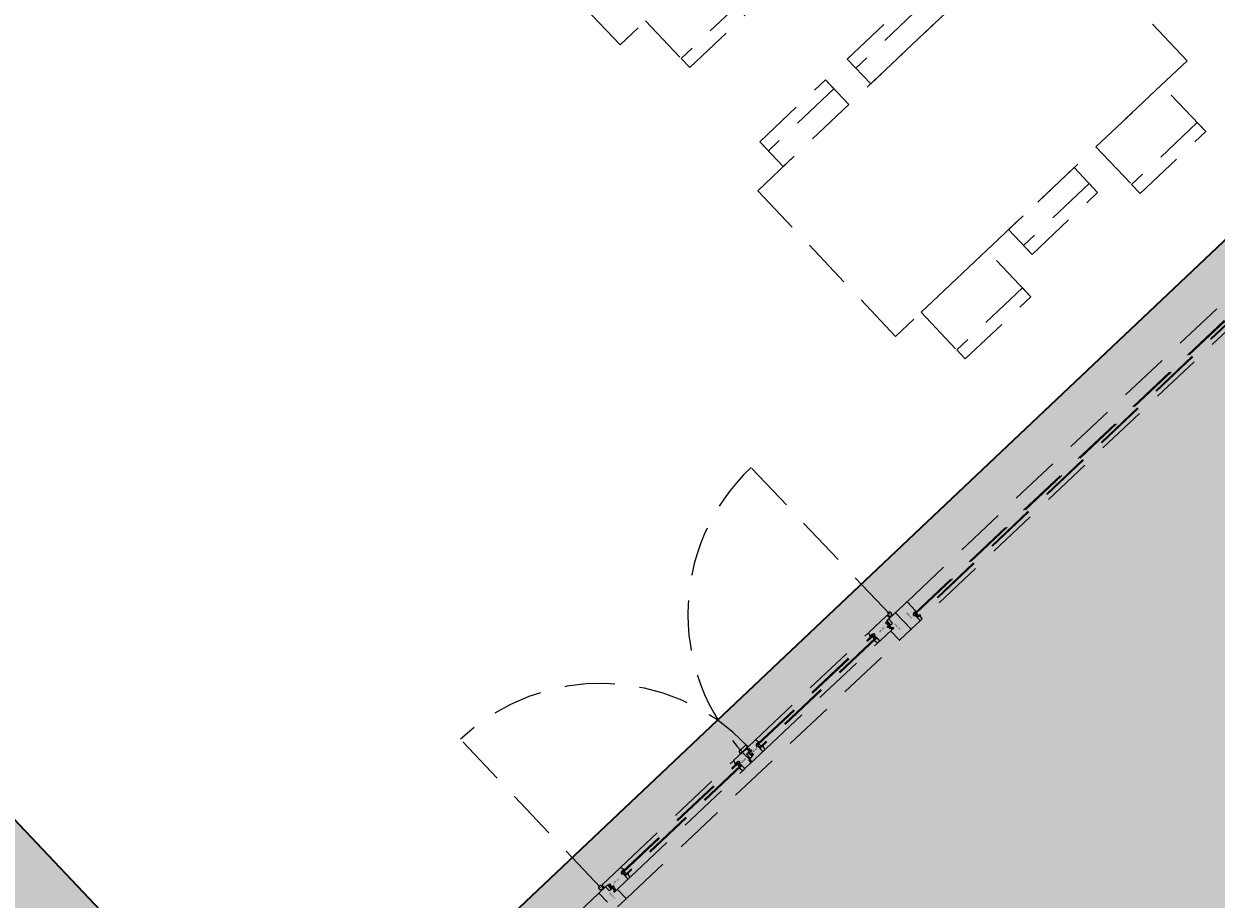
# Model space of a CAD drawing. Header units: metres. Extents: x 104098 to 104607, y 427853 to 428230.
# Tile 54 of 147: x 104259.08 to 104265.02, y 428124.41 to 428128.77. Entities that reach past the tile are written whole.
import ezdxf

# ---------------------------------------------------------------- set-up
doc = ezdxf.new("R2010")
doc.units = ezdxf.units.M
doc.linetypes.add('DASHED2', pattern=[0.375, 0.25, -0.125])
doc.layers.add('N-WE-OG-BEBOUWING-G_School', color=7, linetype='Continuous', lineweight=35)
doc.layers.add('N-WE-VH-VERHARDING-AP_BEBOUWING', color=7, linetype='Continuous', true_color=0xcfcfcf)
doc.styles.add('1_020-25', font='arial.ttf', dxfattribs={"height": 100})

# ---------------------------------------------------------------- blocks, each defined once
blk = doc.blocks.new('school2')
at = {"color": 252, "linetype": 'DASHED2'}
for p, q in [((107978.678, 456615.2761), (107978.678, 456622.7761)), ((107978.678, 456615.2761), (107978.678, 456622.7761)), ((107978.678, 456615.2761), (107978.678, 456622.7761)), ((107978.678, 456615.2761), (107978.678, 456622.7761)), ((107978.678, 456615.2761), (107978.678, 456622.7761)), ((107978.678, 456615.2761), (107978.678, 456622.7761)), ((107978.678, 456615.2761), (107978.678, 456622.7761)), ((107978.678, 456622.7761), (107978.678, 456615.2761)), ((107983.5255, 456618.0561), (107983.5255, 456619.0561)), ((107978.678, 456618.8261), (107978.678, 456614.9261)), ((107985.5255, 456618.0561), (107983.5255, 456618.0561)), ((107983.7005, 456618.0561), (107983.7005, 456617.7357)), ((107984.1505, 456617.7974), (107983.7005, 456617.7974)), ((107983.7005, 456617.7974), (107983.7005, 456617.7357)), ((107983.7005, 456617.7357), (107984.1505, 456617.7357)), ((107983.7005, 456617.7357), (107984.1505, 456617.7357)), ((107983.7005, 456617.0561), (107983.7005, 456617.2266)), ((107983.7005, 456617.2266), (107984.1505, 456617.2266)), ((107983.7005, 456617.2266), (107984.1505, 456617.2266)), ((107983.7005, 456617.1649), (107983.7005, 456617.2266)), ((107984.1505, 456617.2266), (107984.1505, 456617.0561)), ((107984.1505, 456617.2266), (107984.1505, 456617.1649)), ((107984.3005, 456617.0561), (107984.3005, 456617.2266)), ((107984.3005, 456617.2266), (107984.7505, 456617.2266)), ((107984.3005, 456617.2266), (107984.7505, 456617.2266)), ((107984.3005, 456617.1649), (107984.3005, 456617.2266)), ((107984.1505, 456617.1649), (107983.7005, 456617.1649)), ((107984.7505, 456617.1649), (107984.3005, 456617.1649)), ((107983.5255, 456617.0561), (107985.5255, 456617.0561)), ((107983.5255, 456616.0561), (107983.5255, 456617.0561)), ((107984.1505, 456617.0561), (107983.7005, 456617.0561)), ((107984.7505, 456617.0561), (107984.3005, 456617.0561)), ((107985.5255, 456617.0561), (107985.5255, 456616.0561)), ((107980.5685, 456615.0704), (107980.5685, 456616.0879)), ((107982.5525, 456615.0704), (107982.5525, 456616.0768)), ((107985.5255, 456616.0561), (107983.5255, 456616.0561)), ((107984.1505, 456616.0561), (107983.7005, 456616.0561)), ((107983.7005, 456616.0561), (107983.7005, 456615.7357)), ((107984.1505, 456615.7357), (107984.1505, 456616.0561)), ((107984.7505, 456616.0561), (107984.3005, 456616.0561)), ((107984.3005, 456616.0561), (107984.3005, 456615.8857)), ((107984.7505, 456615.8857), (107984.7505, 456616.0561)), ((107985.3505, 456616.0561), (107984.9005, 456616.0561)), ((107984.9005, 456616.0561), (107984.9005, 456615.7357)), ((107985.3505, 456615.7357), (107985.3505, 456616.0561)), ((107984.7505, 456615.9474), (107984.3005, 456615.9474)), ((107984.3005, 456615.9474), (107984.3005, 456615.8857)), ((107984.7505, 456615.8857), (107984.7505, 456615.9474)), ((107984.3005, 456615.8857), (107984.7505, 456615.8857)), ((107984.3005, 456615.8857), (107984.7505, 456615.8857)), ((107984.1505, 456615.7974), (107983.7005, 456615.7974)), ((107983.7005, 456615.7974), (107983.7005, 456615.7357)), ((107984.1505, 456615.7357), (107984.1505, 456615.7974)), ((107985.3505, 456615.7974), (107984.9005, 456615.7974)), ((107984.9005, 456615.7974), (107984.9005, 456615.7357)), ((107985.3505, 456615.7357), (107985.3505, 456615.7974)), ((107983.7005, 456615.7357), (107984.1505, 456615.7357)), ((107983.7005, 456615.7357), (107984.1505, 456615.7357)), ((107984.9005, 456615.7357), (107985.3505, 456615.7357)), ((107984.9005, 456615.7357), (107985.3505, 456615.7357)), ((107986.478, 456615.2761), (107978.678, 456615.2761)), ((107986.478, 456615.2761), (107978.678, 456615.2761)), ((107986.478, 456615.2761), (107978.678, 456615.2761)), ((107986.478, 456615.2761), (107978.678, 456615.2761)), ((107986.478, 456615.2761), (107978.678, 456615.2761)), ((107986.478, 456615.2761), (107978.678, 456615.2761)), ((107986.478, 456615.2761), (107978.678, 456615.2761)), ((107978.678, 456615.2761), (107986.478, 456615.2761)), ((107986.478, 456615.2761), (107978.678, 456615.2761)), ((107981.5327, 456615.0759), (107981.5363, 456615.0892)), ((107981.5373, 456615.0899), (107981.5817, 456615.0899)), ((107981.5827, 456615.0892), (107981.5859, 456615.0769)), ((107980.543, 456615.0561), (107978.763, 456615.0561)), ((107980.543, 456615.0531), (107980.543, 456614.9936)), ((107980.587, 456615.0561), (107980.546, 456615.0561)), ((107980.5641, 456615.0561), (107980.5641, 456615.0615)), ((107980.567, 456615.0605), (107980.5799, 456615.0577)), ((107980.5729, 456615.0592), (107980.5729, 456615.0561)), ((107980.5799, 456615.0612), (107980.5744, 456615.0624)), ((107980.5821, 456615.0574), (107980.583, 456615.0574)), ((107980.583, 456615.0608), (107980.5828, 456615.0608)), ((107980.583, 456615.0719), (107980.583, 456615.0576)), ((107980.5845, 456615.0561), (107980.601, 456615.0561)), ((107980.7068, 456615.0749), (107980.586, 456615.0749)), ((107980.589, 456615.0281), (107980.589, 456615.0541)), ((107980.6065, 456615.0281), (107980.589, 456615.0281)), ((107980.601, 456615.0561), (107980.601, 456615.0551)), ((107980.601, 456615.0551), (107980.6035, 456615.0551)), ((107980.6035, 456615.0388), (107980.601, 456615.0388)), ((107980.601, 456615.0388), (107980.601, 456615.0346)), ((107980.6015, 456615.039), (107980.6015, 456615.055)), ((107980.6015, 456615.055), (107980.6035, 456615.055)), ((107980.6035, 456615.039), (107980.6015, 456615.039)), ((107980.6025, 456615.0331), (107980.6215, 456615.0331)), ((107980.6031, 456615.0331), (107980.603, 456615.033)), ((107980.603, 456615.033), (107980.603, 456615.033)), ((107980.603, 456615.033), (107980.603, 456615.0329)), ((107980.603, 456615.0329), (107980.603, 456615.0329)), ((107980.603, 456615.0329), (107980.603, 456615.0328)), ((107980.603, 456615.0328), (107980.603, 456615.0317)), ((107980.603, 456615.0317), (107980.603, 456615.0317)), ((107980.603, 456615.0317), (107980.603, 456615.0316)), ((107980.603, 456615.0316), (107980.603, 456615.0316)), ((107980.603, 456615.0316), (107980.6031, 456615.0316)), ((107980.603, 456615.0294), (107980.603, 456615.0293)), ((107980.6031, 456615.0294), (107980.603, 456615.0294)), ((107980.603, 456615.0293), (107980.603, 456615.0293)), ((107980.603, 456615.0293), (107980.603, 456615.0292)), ((107980.603, 456615.0292), (107980.603, 456615.0284)), ((107980.603, 456615.0284), (107980.603, 456615.0284)), ((107980.603, 456615.0284), (107980.603, 456615.0283)), ((107980.603, 456615.0283), (107980.603, 456615.0283)), ((107980.603, 456615.0283), (107980.603, 456615.0282)), ((107980.603, 456615.0282), (107980.6031, 456615.0282)), ((107980.6032, 456615.0331), (107980.6031, 456615.0331)), ((107980.6031, 456615.0331), (107980.6031, 456615.0331)), ((107980.6031, 456615.0316), (107980.6031, 456615.0315)), ((107980.6031, 456615.0315), (107980.6031, 456615.0315)), ((107980.6031, 456615.0315), (107980.6032, 456615.0315)), ((107980.6052, 456615.0305), (107980.6031, 456615.0295)), ((107980.6031, 456615.0295), (107980.6031, 456615.0294)), ((107980.6031, 456615.0294), (107980.6031, 456615.0294)), ((107980.6031, 456615.0282), (107980.6031, 456615.0282)), ((107980.6031, 456615.0282), (107980.6032, 456615.0282)), ((107980.6033, 456615.0331), (107980.6032, 456615.0331)), ((107980.6032, 456615.0331), (107980.6032, 456615.0331)), ((107980.6032, 456615.0315), (107980.6052, 456615.0308)), ((107980.6032, 456615.0282), (107980.6032, 456615.0281)), ((107980.6032, 456615.0281), (107980.6033, 456615.0281)), ((107980.6207, 456615.0331), (107980.6033, 456615.0331)), ((107980.6033, 456615.0281), (107980.6057, 456615.0281)), ((107980.6035, 456615.0551), (107980.6035, 456615.0531)), ((107980.6035, 456615.055), (107980.6035, 456615.052)), ((107980.6035, 456615.0531), (107980.6128, 456615.0531)), ((107980.6035, 456615.052), (107980.6065, 456615.052)), ((107980.6065, 456615.042), (107980.6035, 456615.042)), ((107980.6035, 456615.042), (107980.6035, 456615.039)), ((107980.6128, 456615.0408), (107980.6035, 456615.0408)), ((107980.6035, 456615.0408), (107980.6035, 456615.0388)), ((107980.6038, 456615.0319), (107980.6038, 456615.0322)), ((107980.6038, 456615.0322), (107980.6068, 456615.0322)), ((107980.6057, 456615.0313), (107980.6038, 456615.0319)), ((107980.6038, 456615.0291), (107980.6058, 456615.0302)), ((107980.6038, 456615.0289), (107980.6038, 456615.0291)), ((107980.6046, 456615.0289), (107980.6038, 456615.0289)), ((107980.6047, 456615.0296), (107980.6046, 456615.0294)), ((107980.6046, 456615.0294), (107980.6046, 456615.0289)), ((107980.6055, 456615.0299), (107980.6047, 456615.0296)), ((107980.6052, 456615.0308), (107980.6052, 456615.0305)), ((107980.6053, 456615.0289), (107980.6053, 456615.0292)), ((107980.6053, 456615.0292), (107980.6056, 456615.0291)), ((107980.6057, 456615.0289), (107980.6053, 456615.0289)), ((107980.6057, 456615.0299), (107980.6055, 456615.0299)), ((107980.6056, 456615.0291), (107980.607, 456615.0286)), ((107980.6059, 456615.031), (107980.6057, 456615.0313)), ((107980.6073, 456615.0291), (107980.6057, 456615.0299)), ((107980.6058, 456615.0289), (107980.6057, 456615.0289)), ((107980.6057, 456615.0289), (107980.6057, 456615.0289)), ((107980.6057, 456615.0281), (107980.6058, 456615.0282)), ((107980.6057, 456615.0281), (107980.6057, 456615.0281)), ((107980.6058, 456615.0302), (107980.606, 456615.0305)), ((107980.6059, 456615.0289), (107980.6058, 456615.0289)), ((107980.6058, 456615.0289), (107980.6058, 456615.0289)), ((107980.6058, 456615.0282), (107980.6058, 456615.0282)), ((107980.6058, 456615.0282), (107980.6059, 456615.0282)), ((107980.606, 456615.0305), (107980.6059, 456615.031)), ((107980.6059, 456615.0288), (107980.6059, 456615.0289)), ((107980.606, 456615.0287), (107980.6059, 456615.0288)), ((107980.6059, 456615.0288), (107980.6059, 456615.0288)), ((107980.6059, 456615.0282), (107980.6059, 456615.0283)), ((107980.6059, 456615.0283), (107980.606, 456615.0283)), ((107980.6059, 456615.0282), (107980.6059, 456615.0282)), ((107980.606, 456615.0286), (107980.606, 456615.0287)), ((107980.606, 456615.0287), (107980.606, 456615.0287)), ((107980.606, 456615.0284), (107980.606, 456615.0286)), ((107980.606, 456615.0283), (107980.606, 456615.0284)), ((107980.606, 456615.0284), (107980.606, 456615.0284)), ((107980.6065, 456615.052), (107980.6065, 456615.042)), ((107980.6068, 456615.0322), (107980.6068, 456615.0302)), ((107980.6068, 456615.0302), (107980.6068, 456615.03)), ((107980.6068, 456615.03), (107980.6068, 456615.0298)), ((107980.6068, 456615.0298), (107980.6069, 456615.0297)), ((107980.6069, 456615.0297), (107980.607, 456615.0295)), ((107980.607, 456615.0295), (107980.6072, 456615.0294)), ((107980.607, 456615.0286), (107980.6103, 456615.0281)), ((107980.6072, 456615.0294), (107980.6073, 456615.0293)), ((107980.6073, 456615.0293), (107980.6075, 456615.0292)), ((107980.6103, 456615.0288), (107980.6073, 456615.0291)), ((107980.6075, 456615.0292), (107980.6076, 456615.0292)), ((107980.6076, 456615.0305), (107980.6076, 456615.0322)), ((107980.6076, 456615.0322), (107980.6101, 456615.0322)), ((107980.6076, 456615.0304), (107980.6076, 456615.0305)), ((107980.6076, 456615.0303), (107980.6076, 456615.0304)), ((107980.6076, 456615.0302), (107980.6076, 456615.0303)), ((107980.6077, 456615.0302), (107980.6076, 456615.0302)), ((107980.6076, 456615.0292), (107980.6078, 456615.0292)), ((107980.6077, 456615.0301), (107980.6077, 456615.0302)), ((107980.6078, 456615.0301), (107980.6077, 456615.0301)), ((107980.6079, 456615.0301), (107980.6078, 456615.0301)), ((107980.6078, 456615.0292), (107980.608, 456615.0292)), ((107980.608, 456615.0301), (107980.6079, 456615.0301)), ((107980.6079, 456615.0301), (107980.6079, 456615.0301)), ((107980.6081, 456615.0301), (107980.608, 456615.0301)), ((107980.608, 456615.0292), (107980.6104, 456615.0298)), ((107980.608, 456615.0125), (107980.608, 456615.0266)), ((107980.6101, 456615.0305), (107980.6081, 456615.0301)), ((107980.6101, 456615.0322), (107980.6101, 456615.0305)), ((107980.6113, 456615.0288), (107980.6103, 456615.0288)), ((107980.6103, 456615.0281), (107980.6119, 456615.0281)), ((107980.6104, 456615.0298), (107980.6113, 456615.0288)), ((107980.6109, 456615.0307), (107980.6109, 456615.0322)), ((107980.6109, 456615.0322), (107980.616, 456615.0322)), ((107980.616, 456615.0319), (107980.6109, 456615.0307)), ((107980.6111, 456615.03), (107980.6122, 456615.0302)), ((107980.6122, 456615.029), (107980.6111, 456615.03)), ((107980.6119, 456615.0281), (107980.6122, 456615.0284)), ((107980.6122, 456615.0302), (107980.6122, 456615.0268)), ((107980.6122, 456615.0284), (107980.6122, 456615.029)), ((107980.6122, 456615.0268), (107980.6122, 456615.0267)), ((107980.6122, 456615.0267), (107980.6122, 456615.0267)), ((107980.6122, 456615.0267), (107980.6122, 456615.0266)), ((107980.6122, 456615.0266), (107980.6123, 456615.0266)), ((107980.6123, 456615.0266), (107980.6123, 456615.0266)), ((107980.6123, 456615.0266), (107980.6123, 456615.0265)), ((107980.6123, 456615.0265), (107980.6124, 456615.0265)), ((107980.6124, 456615.0265), (107980.6124, 456615.0265)), ((107980.6124, 456615.0265), (107980.6125, 456615.0265)), ((107980.6125, 456615.0265), (107980.6127, 456615.0265)), ((107980.6127, 456615.0265), (107980.6127, 456615.0265)), ((107980.6127, 456615.0265), (107980.6128, 456615.0265)), ((107980.6128, 456615.0531), (107980.6128, 456615.0408)), ((107980.6128, 456615.0265), (107980.6129, 456615.0266)), ((107980.6128, 456615.0265), (107980.6128, 456615.0265)), ((107980.6129, 456615.0266), (107980.613, 456615.0267)), ((107980.6129, 456615.0266), (107980.6129, 456615.0266)), ((107980.6129, 456615.0266), (107980.6129, 456615.0266)), ((107980.613, 456615.0304), (107980.6167, 456615.0313)), ((107980.613, 456615.0268), (107980.613, 456615.0304)), ((107980.6215, 456615.0281), (107980.613, 456615.0281)), ((107980.613, 456615.0281), (107980.613, 456615.0239)), ((107980.613, 456615.0267), (107980.613, 456615.0268)), ((107980.613, 456615.0267), (107980.613, 456615.0267)), ((107980.6137, 456615.0229), (107980.618, 456615.0218)), ((107980.616, 456615.0322), (107980.616, 456615.0319)), ((107980.6166, 456615.0287), (107980.6164, 456615.0285)), ((107980.6164, 456615.0285), (107980.6164, 456615.0283)), ((107980.6164, 456615.0283), (107980.6166, 456615.0281)), ((107980.6173, 456615.0287), (107980.6166, 456615.0287)), ((107980.6166, 456615.0281), (107980.6181, 456615.0281)), ((107980.6167, 456615.0313), (107980.6167, 456615.0313)), ((107980.6167, 456615.0313), (107980.6168, 456615.0313)), ((107980.6168, 456615.0313), (107980.6168, 456615.0314)), ((107980.6168, 456615.0314), (107980.6169, 456615.0314)), ((107980.6169, 456615.0314), (107980.6169, 456615.0315)), ((107980.6169, 456615.0315), (107980.617, 456615.0315)), ((107980.617, 456615.0317), (107980.617, 456615.0322)), ((107980.617, 456615.0322), (107980.6198, 456615.0322)), ((107980.617, 456615.0316), (107980.617, 456615.0317)), ((107980.617, 456615.0315), (107980.617, 456615.0316)), ((107980.6179, 456615.0288), (107980.6173, 456615.0287)), ((107980.6187, 456615.0293), (107980.6179, 456615.0288)), ((107980.618, 456615.0218), (107980.618, 456615.0175)), ((107980.6181, 456615.0281), (107980.6192, 456615.0287)), ((107980.6198, 456615.0322), (107980.6187, 456615.0293)), ((107980.6192, 456615.0287), (107980.621, 456615.0322)), ((107980.6208, 456615.0331), (107980.6207, 456615.0331)), ((107980.6207, 456615.0331), (107980.6207, 456615.0331)), ((107980.6209, 456615.0331), (107980.6208, 456615.0331)), ((107980.6208, 456615.0331), (107980.6208, 456615.0331)), ((107980.6209, 456615.033), (107980.6209, 456615.0331)), ((107980.621, 456615.0329), (107980.6209, 456615.033)), ((107980.6209, 456615.033), (107980.6209, 456615.033)), ((107980.621, 456615.0328), (107980.621, 456615.0329)), ((107980.621, 456615.0329), (107980.621, 456615.0329)), ((107980.621, 456615.0322), (107980.621, 456615.0328)), ((107980.6215, 456615.0331), (107980.6215, 456615.0281)), ((107980.697, 456615.0546), (107980.697, 456615.0569)), ((107980.697, 456615.0569), (107980.7136, 456615.0569)), ((107980.697, 456615.0099), (107980.697, 456615.0443)), ((107980.711, 456615.0289), (107980.697, 456615.0289)), ((107980.697, 456615.0289), (107980.697, 456615.0099)), ((107980.701, 456615.0529), (107980.701, 456615.0569)), ((107980.701, 456615.0569), (107980.71, 456615.0569)), ((107980.71, 456615.0529), (107980.701, 456615.0529)), ((107980.701, 456615.0289), (107980.701, 456615.0529)), ((107980.701, 456615.0529), (107981.494, 456615.0529)), ((107980.701, 456615.0479), (107981.494, 456615.0479)), ((107981.494, 456615.0329), (107980.701, 456615.0329)), ((107981.494, 456615.0289), (107980.701, 456615.0289)), ((107980.708, 456615.0329), (107980.708, 456615.0479)), ((107980.715, 456615.0584), (107980.7097, 456615.073)), ((107980.71, 456615.0569), (107980.71, 456615.0529)), ((107980.7108, 456615.0749), (107981.4841, 456615.0749)), ((107980.711, 456615.0249), (107980.711, 456615.0289)), ((107980.7147, 456615.0249), (107980.711, 456615.0249)), ((107980.7119, 456615.0092), (107980.7147, 456615.0249)), ((107980.7136, 456615.0569), (107980.715, 456615.0584)), ((107981.4853, 456615.073), (107981.48, 456615.0584)), ((107981.48, 456615.0584), (107981.4814, 456615.0569)), ((107981.483, 456615.0092), (107981.4803, 456615.0249)), ((107981.4803, 456615.0249), (107981.484, 456615.0249)), ((107981.4814, 456615.0569), (107981.498, 456615.0569)), ((107981.484, 456615.0249), (107981.484, 456615.0289)), ((107981.484, 456615.0289), (107981.498, 456615.0289)), ((107981.494, 456615.0569), (107981.485, 456615.0569)), ((107981.485, 456615.0569), (107981.485, 456615.0529)), ((107981.485, 456615.0529), (107981.494, 456615.0529)), ((107981.487, 456615.0329), (107981.487, 456615.0479)), ((107981.571, 456615.0749), (107981.4881, 456615.0749)), ((107981.494, 456615.0529), (107981.494, 456615.0569)), ((107981.494, 456615.0529), (107981.494, 456615.0289)), ((107981.498, 456615.0569), (107981.498, 456615.0546)), ((107981.498, 456615.0443), (107981.498, 456615.0099)), ((107981.498, 456615.0289), (107981.498, 456615.0099)), ((107981.5335, 456615.0749), (107981.5327, 456615.0759)), ((107981.5685, 456615.0749), (107981.5335, 456615.0749)), ((107981.5335, 456615.0749), (107981.5685, 456615.0749)), ((107981.5685, 456615.0749), (107981.5335, 456615.0749)), ((107981.543, 456615.0099), (107981.543, 456615.0257)), ((107981.543, 456615.0257), (107981.543, 456615.0257)), ((107981.543, 456615.0257), (107981.555, 456615.0257)), ((107981.548, 456615.0099), (107981.548, 456615.0242)), ((107981.5495, 456615.0257), (107981.566, 456615.0257)), ((107981.551, 456615.0327), (107981.551, 456615.0408)), ((107981.551, 456615.0408), (107981.555, 456615.0408)), ((107981.555, 456615.0327), (107981.551, 456615.0327)), ((107981.555, 456615.0408), (107981.555, 456615.0539)), ((107981.555, 456615.0539), (107981.5715, 456615.0539)), ((107981.555, 456615.0257), (107981.555, 456615.0327)), ((107981.555, 456615.0327), (107981.555, 456615.0327)), ((107981.566, 456615.043), (107981.566, 456615.0472)), ((107981.5685, 456615.043), (107981.566, 456615.043)), ((107981.566, 456615.0257), (107981.566, 456615.0267)), ((107981.566, 456615.0267), (107981.5685, 456615.0267)), ((107981.5685, 456615.0429), (107981.5665, 456615.0429)), ((107981.5665, 456615.0429), (107981.5665, 456615.0269)), ((107981.5665, 456615.0269), (107981.5685, 456615.0269)), ((107981.5675, 456615.0487), (107981.5865, 456615.0487)), ((107981.568, 456615.0536), (107981.5681, 456615.0537)), ((107981.568, 456615.0535), (107981.568, 456615.0536)), ((107981.568, 456615.0536), (107981.568, 456615.0536)), ((107981.568, 456615.0534), (107981.568, 456615.0535)), ((107981.568, 456615.0535), (107981.568, 456615.0535)), ((107981.568, 456615.0527), (107981.568, 456615.0534)), ((107981.568, 456615.0526), (107981.568, 456615.0527)), ((107981.568, 456615.0525), (107981.568, 456615.0526)), ((107981.568, 456615.0526), (107981.568, 456615.0526)), ((107981.5681, 456615.0525), (107981.568, 456615.0525)), ((107981.568, 456615.0502), (107981.568, 456615.0503)), ((107981.568, 456615.0503), (107981.5681, 456615.0503)), ((107981.568, 456615.0501), (107981.568, 456615.0502)), ((107981.568, 456615.0502), (107981.568, 456615.0502)), ((107981.568, 456615.049), (107981.568, 456615.0501)), ((107981.568, 456615.0489), (107981.568, 456615.049)), ((107981.568, 456615.049), (107981.568, 456615.049)), ((107981.568, 456615.0488), (107981.568, 456615.0489)), ((107981.568, 456615.0489), (107981.568, 456615.0489)), ((107981.5681, 456615.0488), (107981.568, 456615.0488)), ((107981.5681, 456615.0537), (107981.5681, 456615.0537)), ((107981.5681, 456615.0537), (107981.5682, 456615.0537)), ((107981.5681, 456615.0524), (107981.5681, 456615.0525)), ((107981.5702, 456615.0514), (107981.5681, 456615.0524)), ((107981.5681, 456615.0524), (107981.5681, 456615.0524)), ((107981.5681, 456615.0503), (107981.5681, 456615.0504)), ((107981.5681, 456615.0504), (107981.5681, 456615.0504)), ((107981.5681, 456615.0504), (107981.5682, 456615.0504)), ((107981.5682, 456615.0488), (107981.5681, 456615.0488)), ((107981.5681, 456615.0488), (107981.5681, 456615.0488)), ((107981.5682, 456615.0537), (107981.5682, 456615.0537)), ((107981.5682, 456615.0537), (107981.5683, 456615.0537)), ((107981.5682, 456615.0504), (107981.5702, 456615.0511)), ((107981.5682, 456615.0487), (107981.5682, 456615.0488)), ((107981.5683, 456615.0487), (107981.5682, 456615.0487)), ((107981.5683, 456615.0537), (107981.5707, 456615.0537)), ((107981.5857, 456615.0487), (107981.5683, 456615.0487)), ((107981.5859, 456615.0769), (107981.5685, 456615.0769)), ((107981.5685, 456615.0769), (107981.5685, 456615.0749)), ((107981.5685, 456615.041), (107981.5685, 456615.043)), ((107981.5685, 456615.0399), (107981.5685, 456615.0429)), ((107981.5778, 456615.041), (107981.5685, 456615.041)), ((107981.5715, 456615.0399), (107981.5685, 456615.0399)), ((107981.5685, 456615.0299), (107981.5715, 456615.0299)), ((107981.5685, 456615.0269), (107981.5685, 456615.0299)), ((107981.5685, 456615.0267), (107981.5685, 456615.0287)), ((107981.5685, 456615.0287), (107981.5778, 456615.0287)), ((107981.5696, 456615.0529), (107981.5688, 456615.0529)), ((107981.5688, 456615.0529), (107981.5688, 456615.0527)), ((107981.5688, 456615.0527), (107981.5708, 456615.0517)), ((107981.5707, 456615.0506), (107981.5688, 456615.05)), ((107981.5688, 456615.05), (107981.5688, 456615.0496)), ((107981.5688, 456615.0496), (107981.5718, 456615.0496)), ((107981.5696, 456615.0524), (107981.5696, 456615.0529)), ((107981.5697, 456615.0523), (107981.5696, 456615.0524)), ((107981.5705, 456615.052), (107981.5697, 456615.0523)), ((107981.5702, 456615.0511), (107981.5702, 456615.0514)), ((107981.5707, 456615.0529), (107981.5703, 456615.0529)), ((107981.5703, 456615.0529), (107981.5703, 456615.0527)), ((107981.5703, 456615.0527), (107981.5706, 456615.0527)), ((107981.5707, 456615.052), (107981.5705, 456615.052)), ((107981.5706, 456615.0527), (107981.572, 456615.0533)), ((107981.5707, 456615.0537), (107981.5707, 456615.0537)), ((107981.5707, 456615.0537), (107981.5708, 456615.0537)), ((107981.5708, 456615.053), (107981.5707, 456615.0529)), ((107981.5707, 456615.0529), (107981.5707, 456615.0529)), ((107981.5723, 456615.0527), (107981.5707, 456615.052)), ((107981.5709, 456615.0509), (107981.5707, 456615.0506)), ((107981.5708, 456615.0537), (107981.5708, 456615.0537)), ((107981.5708, 456615.0537), (107981.5709, 456615.0537)), ((107981.5709, 456615.053), (107981.5708, 456615.053)), ((107981.5708, 456615.053), (107981.5708, 456615.053)), ((107981.5708, 456615.0517), (107981.571, 456615.0514)), ((107981.5709, 456615.0537), (107981.5709, 456615.0536)), ((107981.5709, 456615.0536), (107981.5709, 456615.0536)), ((107981.5709, 456615.0536), (107981.571, 456615.0535)), ((107981.571, 456615.0531), (107981.5709, 456615.0531)), ((107981.5709, 456615.0531), (107981.5709, 456615.053)), ((107981.5709, 456615.053), (107981.5709, 456615.053)), ((107981.571, 456615.0514), (107981.5709, 456615.0509)), ((107981.571, 456615.0535), (107981.571, 456615.0535)), ((107981.571, 456615.0535), (107981.571, 456615.0534)), ((107981.571, 456615.0534), (107981.571, 456615.0532)), ((107981.571, 456615.0532), (107981.571, 456615.0532)), ((107981.571, 456615.0532), (107981.571, 456615.0531)), ((107981.5715, 456615.0299), (107981.5715, 456615.0399)), ((107981.5718, 456615.052), (107981.5719, 456615.0522)), ((107981.5718, 456615.0519), (107981.5718, 456615.052)), ((107981.5718, 456615.0517), (107981.5718, 456615.0519)), ((107981.5718, 456615.0496), (107981.5718, 456615.0517)), ((107981.5719, 456615.0522), (107981.572, 456615.0523)), ((107981.572, 456615.0533), (107981.5753, 456615.0537)), ((107981.572, 456615.0523), (107981.5722, 456615.0525)), ((107981.5722, 456615.0525), (107981.5723, 456615.0526)), ((107981.5753, 456615.0531), (107981.5723, 456615.0527)), ((107981.5723, 456615.0526), (107981.5725, 456615.0526)), ((107981.5725, 456615.0526), (107981.5726, 456615.0527)), ((107981.5726, 456615.0527), (107981.5728, 456615.0527)), ((107981.5727, 456615.0517), (107981.5726, 456615.0516)), ((107981.5726, 456615.0516), (107981.5726, 456615.0516)), ((107981.5726, 456615.0516), (107981.5726, 456615.0515)), ((107981.5726, 456615.0515), (107981.5726, 456615.0514)), ((107981.5726, 456615.0514), (107981.5726, 456615.0496)), ((107981.5726, 456615.0496), (107981.5751, 456615.0496)), ((107981.5728, 456615.0518), (107981.5727, 456615.0517)), ((107981.5727, 456615.0517), (107981.5727, 456615.0517)), ((107981.5728, 456615.0527), (107981.573, 456615.0526)), ((107981.5729, 456615.0518), (107981.5728, 456615.0518)), ((107981.573, 456615.0518), (107981.5729, 456615.0518)), ((107981.5729, 456615.0518), (107981.5729, 456615.0518)), ((107981.573, 456615.0554), (107981.573, 456615.0729)), ((107981.573, 456615.0526), (107981.5754, 456615.0521)), ((107981.5731, 456615.0518), (107981.573, 456615.0518)), ((107981.5751, 456615.0513), (107981.5731, 456615.0518)), ((107981.5751, 456615.0496), (107981.5751, 456615.0513)), ((107981.5753, 456615.0537), (107981.5769, 456615.0537)), ((107981.5763, 456615.053), (107981.5753, 456615.0531)), ((107981.5754, 456615.0521), (107981.5763, 456615.053)), ((107981.581, 456615.05), (107981.5759, 456615.0512)), ((107981.5759, 456615.0512), (107981.5759, 456615.0496)), ((107981.5759, 456615.0496), (107981.581, 456615.0496)), ((107981.5772, 456615.0528), (107981.5761, 456615.0519)), ((107981.5761, 456615.0519), (107981.5772, 456615.0517)), ((107981.5769, 456615.0537), (107981.5772, 456615.0535)), ((107981.5772, 456615.0552), (107981.5773, 456615.0553)), ((107981.5772, 456615.0551), (107981.5772, 456615.0552)), ((107981.5772, 456615.0552), (107981.5772, 456615.0552)), ((107981.5772, 456615.0517), (107981.5772, 456615.0551)), ((107981.5772, 456615.0551), (107981.5772, 456615.0551)), ((107981.5772, 456615.0535), (107981.5772, 456615.0528)), ((107981.5773, 456615.0553), (107981.5774, 456615.0554)), ((107981.5773, 456615.0553), (107981.5773, 456615.0553)), ((107981.5773, 456615.0553), (107981.5773, 456615.0553)), ((107981.5774, 456615.0554), (107981.5774, 456615.0554)), ((107981.5774, 456615.0554), (107981.5775, 456615.0554)), ((107981.5775, 456615.0554), (107981.5777, 456615.0554)), ((107981.5777, 456615.0554), (107981.5777, 456615.0554)), ((107981.5777, 456615.0554), (107981.5778, 456615.0554)), ((107981.5778, 456615.0554), (107981.5778, 456615.0553)), ((107981.5778, 456615.0553), (107981.5779, 456615.0553)), ((107981.5778, 456615.0287), (107981.5778, 456615.041)), ((107981.5779, 456615.0553), (107981.5779, 456615.0553)), ((107981.5779, 456615.0553), (107981.5779, 456615.0552)), ((107981.5779, 456615.0552), (107981.578, 456615.0552)), ((107981.578, 456615.0665), (107981.578, 456615.0729)), ((107981.578, 456615.0537), (107981.578, 456615.058)), ((107981.578, 456615.0552), (107981.578, 456615.0551)), ((107981.578, 456615.0551), (107981.578, 456615.0551)), ((107981.578, 456615.0551), (107981.578, 456615.0515)), ((107981.5865, 456615.0537), (107981.578, 456615.0537)), ((107981.578, 456615.0515), (107981.5817, 456615.0506)), ((107981.583, 456615.0644), (107981.5787, 456615.0655)), ((107981.5787, 456615.0589), (107981.583, 456615.0601)), ((107981.58, 456615.0749), (107981.6328, 456615.0749)), ((107981.581, 456615.0496), (107981.581, 456615.05)), ((107981.5814, 456615.0535), (107981.5816, 456615.0537)), ((107981.5814, 456615.0534), (107981.5814, 456615.0535)), ((107981.5816, 456615.0532), (107981.5814, 456615.0534)), ((107981.5816, 456615.0537), (107981.5831, 456615.0537)), ((107981.5823, 456615.0531), (107981.5816, 456615.0532)), ((107981.5817, 456615.0506), (107981.5817, 456615.0506)), ((107981.5817, 456615.0506), (107981.5818, 456615.0506)), ((107981.5818, 456615.0506), (107981.5818, 456615.0505)), ((107981.5818, 456615.0505), (107981.5819, 456615.0505)), ((107981.5819, 456615.0505), (107981.5819, 456615.0504)), ((107981.5819, 456615.0504), (107981.582, 456615.0504)), ((107981.582, 456615.0504), (107981.582, 456615.0503)), ((107981.582, 456615.0503), (107981.582, 456615.0502)), ((107981.582, 456615.0502), (107981.582, 456615.0496)), ((107981.582, 456615.0496), (107981.5848, 456615.0496)), ((107981.5829, 456615.0531), (107981.5823, 456615.0531)), ((107981.5837, 456615.0526), (107981.5829, 456615.0531)), ((107981.583, 456615.0601), (107981.583, 456615.0644)), ((107981.5831, 456615.0537), (107981.5842, 456615.0532)), ((107981.5848, 456615.0496), (107981.5837, 456615.0526)), ((107981.5842, 456615.0532), (107981.586, 456615.0496)), ((107981.5858, 456615.0488), (107981.5857, 456615.0487)), ((107981.5857, 456615.0487), (107981.5857, 456615.0487)), ((107981.5859, 456615.0488), (107981.5858, 456615.0488)), ((107981.5858, 456615.0488), (107981.5858, 456615.0488)), ((107981.586, 456615.0489), (107981.5859, 456615.0489)), ((107981.5859, 456615.0489), (107981.5859, 456615.0488)), ((107981.5859, 456615.0488), (107981.5859, 456615.0488)), ((107981.586, 456615.0496), (107981.586, 456615.049)), ((107981.586, 456615.049), (107981.586, 456615.049)), ((107981.586, 456615.049), (107981.586, 456615.0489)), ((107981.5865, 456615.0487), (107981.5865, 456615.0537)), ((107981.6396, 456615.0569), (107981.623, 456615.0569)), ((107981.623, 456615.0569), (107981.623, 456615.0546)), ((107981.623, 456615.0443), (107981.623, 456615.0099)), ((107981.637, 456615.0289), (107981.623, 456615.0289)), ((107981.623, 456615.0289), (107981.623, 456615.0099)), ((107981.627, 456615.0529), (107981.627, 456615.0569)), ((107981.627, 456615.0569), (107981.636, 456615.0569)), ((107981.636, 456615.0529), (107981.627, 456615.0529)), ((107981.627, 456615.0529), (107982.42, 456615.0529)), ((107981.627, 456615.0289), (107981.627, 456615.0529)), ((107981.627, 456615.0479), (107982.42, 456615.0479)), ((107982.42, 456615.0329), (107981.627, 456615.0329)), ((107982.42, 456615.0289), (107981.627, 456615.0289)), ((107981.634, 456615.0329), (107981.634, 456615.0479)), ((107981.6357, 456615.073), (107981.641, 456615.0584)), ((107981.636, 456615.0569), (107981.636, 456615.0529)), ((107981.6368, 456615.0749), (107982.4101, 456615.0749)), ((107981.637, 456615.0249), (107981.637, 456615.0289)), ((107981.6407, 456615.0249), (107981.637, 456615.0249)), ((107981.6379, 456615.0092), (107981.6407, 456615.0249)), ((107981.641, 456615.0584), (107981.6396, 456615.0569)), ((107982.406, 456615.0584), (107982.4113, 456615.073)), ((107982.4074, 456615.0569), (107982.406, 456615.0584)), ((107982.409, 456615.0092), (107982.4063, 456615.0249)), ((107982.4063, 456615.0249), (107982.41, 456615.0249)), ((107982.424, 456615.0569), (107982.4074, 456615.0569)), ((107982.41, 456615.0249), (107982.41, 456615.0289)), ((107982.41, 456615.0289), (107982.424, 456615.0289)), ((107982.42, 456615.0569), (107982.411, 456615.0569)), ((107982.411, 456615.0569), (107982.411, 456615.0529)), ((107982.411, 456615.0529), (107982.42, 456615.0529)), ((107982.413, 456615.0329), (107982.413, 456615.0479)), ((107982.4141, 456615.0749), (107982.535, 456615.0749)), ((107982.42, 456615.0529), (107982.42, 456615.0569)), ((107982.42, 456615.0529), (107982.42, 456615.0289)), ((107982.424, 456615.0546), (107982.424, 456615.0569)), ((107982.424, 456615.0099), (107982.424, 456615.0443)), ((107982.424, 456615.0289), (107982.424, 456615.0099)), ((107982.5185, 456615.0331), (107982.4995, 456615.0331)), ((107982.4995, 456615.0331), (107982.4995, 456615.0281)), ((107982.4995, 456615.0281), (107982.508, 456615.0281)), ((107982.5, 456615.033), (107982.5001, 456615.0331)), ((107982.5, 456615.0329), (107982.5, 456615.033)), ((107982.5, 456615.033), (107982.5, 456615.033)), ((107982.5, 456615.0328), (107982.5, 456615.0329)), ((107982.5, 456615.0329), (107982.5, 456615.0329)), ((107982.5, 456615.0322), (107982.5, 456615.0328)), ((107982.5018, 456615.0287), (107982.5, 456615.0322)), ((107982.5001, 456615.0331), (107982.5001, 456615.0331)), ((107982.5001, 456615.0331), (107982.5002, 456615.0331)), ((107982.5002, 456615.0331), (107982.5002, 456615.0331)), ((107982.5002, 456615.0331), (107982.5003, 456615.0331)), ((107982.5003, 456615.0331), (107982.5177, 456615.0331)), ((107982.504, 456615.0322), (107982.5011, 456615.0322)), ((107982.5011, 456615.0322), (107982.5022, 456615.0293)), ((107982.5028, 456615.0281), (107982.5018, 456615.0287)), ((107982.5022, 456615.0293), (107982.503, 456615.0288)), ((107982.5044, 456615.0281), (107982.5028, 456615.0281)), ((107982.503, 456615.0288), (107982.5037, 456615.0287)), ((107982.5072, 456615.0229), (107982.503, 456615.0218)), ((107982.503, 456615.0218), (107982.503, 456615.0175)), ((107982.5037, 456615.0287), (107982.5044, 456615.0287)), ((107982.504, 456615.0317), (107982.504, 456615.0322)), ((107982.504, 456615.0316), (107982.504, 456615.0317)), ((107982.504, 456615.0315), (107982.504, 456615.0316)), ((107982.5041, 456615.0314), (107982.504, 456615.0315)), ((107982.504, 456615.0315), (107982.504, 456615.0315)), ((107982.5042, 456615.0313), (107982.5041, 456615.0314)), ((107982.5041, 456615.0314), (107982.5041, 456615.0314)), ((107982.5043, 456615.0313), (107982.5042, 456615.0313)), ((107982.5042, 456615.0313), (107982.5042, 456615.0313)), ((107982.508, 456615.0304), (107982.5043, 456615.0313)), ((107982.5044, 456615.0287), (107982.5046, 456615.0285)), ((107982.5046, 456615.0283), (107982.5044, 456615.0281)), ((107982.5046, 456615.0285), (107982.5046, 456615.0283)), ((107982.5101, 456615.0322), (107982.505, 456615.0322)), ((107982.505, 456615.0322), (107982.505, 456615.0319)), ((107982.505, 456615.0319), (107982.5101, 456615.0307)), ((107982.508, 456615.0268), (107982.508, 456615.0304)), ((107982.508, 456615.0281), (107982.508, 456615.0239)), ((107982.508, 456615.0267), (107982.508, 456615.0268)), ((107982.508, 456615.0266), (107982.508, 456615.0267)), ((107982.508, 456615.0267), (107982.508, 456615.0267)), ((107982.5081, 456615.0266), (107982.508, 456615.0266)), ((107982.508, 456615.0266), (107982.508, 456615.0266)), ((107982.5081, 456615.0265), (107982.5081, 456615.0266)), ((107982.5082, 456615.0265), (107982.5081, 456615.0265)), ((107982.5175, 456615.0531), (107982.5082, 456615.0531)), ((107982.5082, 456615.0531), (107982.5082, 456615.0408)), ((107982.5082, 456615.0408), (107982.5175, 456615.0408)), ((107982.5083, 456615.0265), (107982.5082, 456615.0265)), ((107982.5082, 456615.0265), (107982.5082, 456615.0265)), ((107982.5085, 456615.0265), (107982.5083, 456615.0265)), ((107982.5086, 456615.0265), (107982.5085, 456615.0265)), ((107982.5085, 456615.0265), (107982.5085, 456615.0265)), ((107982.5087, 456615.0266), (107982.5086, 456615.0265)), ((107982.5086, 456615.0265), (107982.5086, 456615.0265)), ((107982.5088, 456615.0267), (107982.5087, 456615.0266)), ((107982.5087, 456615.0266), (107982.5087, 456615.0266)), ((107982.5087, 456615.0266), (107982.5087, 456615.0266)), ((107982.5098, 456615.03), (107982.5088, 456615.0302)), ((107982.5088, 456615.0302), (107982.5088, 456615.0268)), ((107982.5088, 456615.029), (107982.5098, 456615.03)), ((107982.5088, 456615.0284), (107982.5088, 456615.029)), ((107982.509, 456615.0281), (107982.5088, 456615.0284)), ((107982.5088, 456615.0268), (107982.5088, 456615.0267)), ((107982.5088, 456615.0267), (107982.5088, 456615.0267)), ((107982.5107, 456615.0281), (107982.509, 456615.0281)), ((107982.5106, 456615.0298), (107982.5097, 456615.0288)), ((107982.5097, 456615.0288), (107982.5107, 456615.0288)), ((107982.5101, 456615.0307), (107982.5101, 456615.0322)), ((107982.5129, 456615.0292), (107982.5106, 456615.0298)), ((107982.5107, 456615.0288), (107982.5136, 456615.0291)), ((107982.514, 456615.0286), (107982.5107, 456615.0281)), ((107982.5134, 456615.0322), (107982.5109, 456615.0322)), ((107982.5109, 456615.0322), (107982.5109, 456615.0305)), ((107982.5109, 456615.0305), (107982.5129, 456615.0301)), ((107982.5129, 456615.0301), (107982.513, 456615.0301)), ((107982.5131, 456615.0292), (107982.5129, 456615.0292)), ((107982.513, 456615.0301), (107982.513, 456615.0301)), ((107982.513, 456615.0301), (107982.5131, 456615.0301)), ((107982.513, 456615.0125), (107982.513, 456615.0266)), ((107982.5131, 456615.0301), (107982.5132, 456615.0301)), ((107982.5133, 456615.0292), (107982.5131, 456615.0292)), ((107982.5132, 456615.0301), (107982.5133, 456615.0302)), ((107982.5132, 456615.0301), (107982.5132, 456615.0301)), ((107982.5133, 456615.0302), (107982.5134, 456615.0303)), ((107982.5133, 456615.0302), (107982.5133, 456615.0302)), ((107982.5135, 456615.0292), (107982.5133, 456615.0292)), ((107982.5134, 456615.0305), (107982.5134, 456615.0322)), ((107982.5134, 456615.0304), (107982.5134, 456615.0305)), ((107982.5134, 456615.0303), (107982.5134, 456615.0304)), ((107982.5136, 456615.0293), (107982.5135, 456615.0292)), ((107982.5136, 456615.0291), (107982.5152, 456615.0299)), ((107982.5138, 456615.0294), (107982.5136, 456615.0293)), ((107982.5139, 456615.0295), (107982.5138, 456615.0294)), ((107982.514, 456615.0297), (107982.5139, 456615.0295)), ((107982.5141, 456615.0298), (107982.514, 456615.0297)), ((107982.5153, 456615.0291), (107982.514, 456615.0286)), ((107982.5142, 456615.03), (107982.5141, 456615.0298)), ((107982.5172, 456615.0322), (107982.5142, 456615.0322)), ((107982.5142, 456615.0322), (107982.5142, 456615.0302)), ((107982.5142, 456615.0302), (107982.5142, 456615.03)), ((107982.5175, 456615.052), (107982.5145, 456615.052)), ((107982.5145, 456615.052), (107982.5145, 456615.042)), ((107982.5145, 456615.042), (107982.5175, 456615.042)), ((107982.5145, 456615.0281), (107982.532, 456615.0281)), ((107982.515, 456615.031), (107982.5153, 456615.0313)), ((107982.515, 456615.0305), (107982.515, 456615.031)), ((107982.5151, 456615.0302), (107982.515, 456615.0305)), ((107982.515, 456615.0288), (107982.5151, 456615.0289)), ((107982.515, 456615.0287), (107982.515, 456615.0288)), ((107982.515, 456615.0288), (107982.515, 456615.0288)), ((107982.515, 456615.0286), (107982.515, 456615.0287)), ((107982.515, 456615.0287), (107982.515, 456615.0287)), ((107982.515, 456615.0284), (107982.515, 456615.0286)), ((107982.515, 456615.0283), (107982.515, 456615.0284)), ((107982.515, 456615.0284), (107982.515, 456615.0284)), ((107982.515, 456615.0282), (107982.515, 456615.0283)), ((107982.515, 456615.0283), (107982.515, 456615.0283)), ((107982.5151, 456615.0282), (107982.515, 456615.0282)), ((107982.5172, 456615.0291), (107982.5151, 456615.0302)), ((107982.5151, 456615.0289), (107982.5151, 456615.0289)), ((107982.5151, 456615.0289), (107982.5152, 456615.0289)), ((107982.5152, 456615.0282), (107982.5151, 456615.0282)), ((107982.5151, 456615.0282), (107982.5151, 456615.0282)), ((107982.5152, 456615.0299), (107982.5155, 456615.0299)), ((107982.5152, 456615.0289), (107982.5152, 456615.0289)), ((107982.5152, 456615.0289), (107982.5153, 456615.0289)), ((107982.5152, 456615.0281), (107982.5152, 456615.0282)), ((107982.5153, 456615.0281), (107982.5152, 456615.0281)), ((107982.5153, 456615.0313), (107982.5172, 456615.0319)), ((107982.5157, 456615.0292), (107982.5153, 456615.0291)), ((107982.5153, 456615.0289), (107982.5157, 456615.0289)), ((107982.5177, 456615.0281), (107982.5153, 456615.0281)), ((107982.5155, 456615.0299), (107982.5162, 456615.0296)), ((107982.5157, 456615.0289), (107982.5157, 456615.0292)), ((107982.5178, 456615.0315), (107982.5158, 456615.0308)), ((107982.5158, 456615.0308), (107982.5158, 456615.0305)), ((107982.5158, 456615.0305), (107982.5178, 456615.0295)), ((107982.5162, 456615.0296), (107982.5163, 456615.0294)), ((107982.5163, 456615.0294), (107982.5163, 456615.0289)), ((107982.5163, 456615.0289), (107982.5172, 456615.0289)), ((107982.5172, 456615.0319), (107982.5172, 456615.0322)), ((107982.5172, 456615.0289), (107982.5172, 456615.0291)), ((107982.52, 456615.0551), (107982.5175, 456615.0551)), ((107982.5175, 456615.0551), (107982.5175, 456615.0531)), ((107982.5195, 456615.055), (107982.5175, 456615.055)), ((107982.5175, 456615.055), (107982.5175, 456615.052)), ((107982.5175, 456615.042), (107982.5175, 456615.039)), ((107982.5175, 456615.0408), (107982.5175, 456615.0388)), ((107982.5175, 456615.039), (107982.5195, 456615.039)), ((107982.5175, 456615.0388), (107982.52, 456615.0388)), ((107982.5177, 456615.0331), (107982.5177, 456615.0331)), ((107982.5177, 456615.0331), (107982.5178, 456615.0331)), ((107982.5178, 456615.0282), (107982.5177, 456615.0281)), ((107982.5177, 456615.0281), (107982.5177, 456615.0281)), ((107982.5178, 456615.0331), (107982.5178, 456615.0331)), ((107982.5178, 456615.0331), (107982.5179, 456615.0331)), ((107982.5179, 456615.0315), (107982.5178, 456615.0315)), ((107982.5178, 456615.0315), (107982.5178, 456615.0315)), ((107982.5178, 456615.0295), (107982.5179, 456615.0294)), ((107982.5179, 456615.0282), (107982.5178, 456615.0282)), ((107982.5178, 456615.0282), (107982.5178, 456615.0282)), ((107982.5179, 456615.0331), (107982.5179, 456615.033)), ((107982.5179, 456615.033), (107982.5179, 456615.033)), ((107982.5179, 456615.033), (107982.518, 456615.0329)), ((107982.518, 456615.0316), (107982.5179, 456615.0316)), ((107982.5179, 456615.0316), (107982.5179, 456615.0316)), ((107982.5179, 456615.0316), (107982.5179, 456615.0315)), ((107982.5179, 456615.0294), (107982.518, 456615.0293)), ((107982.5179, 456615.0294), (107982.5179, 456615.0294)), ((107982.5179, 456615.0294), (107982.5179, 456615.0294)), ((107982.518, 456615.0283), (107982.5179, 456615.0283)), ((107982.5179, 456615.0283), (107982.5179, 456615.0282)), ((107982.5179, 456615.0282), (107982.5179, 456615.0282)), ((107982.518, 456615.0329), (107982.518, 456615.0329)), ((107982.518, 456615.0329), (107982.518, 456615.0328)), ((107982.518, 456615.0328), (107982.518, 456615.0317)), ((107982.518, 456615.0317), (107982.518, 456615.0317)), ((107982.518, 456615.0317), (107982.518, 456615.0316)), ((107982.518, 456615.0293), (107982.518, 456615.0293)), ((107982.518, 456615.0293), (107982.518, 456615.0292)), ((107982.518, 456615.0292), (107982.518, 456615.0284)), ((107982.518, 456615.0284), (107982.518, 456615.0284)), ((107982.518, 456615.0284), (107982.518, 456615.0283)), ((107982.5195, 456615.039), (107982.5195, 456615.055)), ((107982.5365, 456615.0561), (107982.52, 456615.0561)), ((107982.52, 456615.0561), (107982.52, 456615.0551)), ((107982.52, 456615.0388), (107982.52, 456615.0346)), ((107982.532, 456615.0281), (107982.532, 456615.0541)), ((107982.534, 456615.0561), (107982.575, 456615.0561)), ((107982.538, 456615.0719), (107982.538, 456615.0576)), ((107982.538, 456615.0608), (107982.5381, 456615.0608)), ((107982.5389, 456615.0574), (107982.538, 456615.0574)), ((107982.541, 456615.0612), (107982.5466, 456615.0624)), ((107982.554, 456615.0605), (107982.5411, 456615.0577)), ((107982.5481, 456615.0592), (107982.5481, 456615.0561)), ((107982.5569, 456615.0561), (107982.5569, 456615.0615)), ((107982.578, 456614.9451), (107982.578, 456615.0541)), ((107982.578, 456615.0531), (107982.578, 456614.9451)), ((107982.58, 456615.0561), (107982.655, 456615.0561)), ((107982.658, 456615.0561), (107986.393, 456615.0561)), ((107982.658, 456615.0531), (107982.658, 456614.9936)), ((107980.602, 456615.0101), (107980.6072, 456615.0115)), ((107980.602, 456615.0061), (107980.602, 456615.0101)), ((107980.6215, 456615.0061), (107980.602, 456615.0061)), ((107980.613, 456615.0154), (107980.613, 456615.0089)), ((107980.618, 456615.0175), (107980.6137, 456615.0163)), ((107980.615, 456615.0069), (107980.694, 456615.0069)), ((107980.623, 456614.9451), (107980.623, 456615.0046)), ((107980.7, 456615.0069), (107980.709, 456615.0069)), ((107980.713, 456615.0069), (107981.4819, 456615.0069)), ((107981.495, 456615.0069), (107981.4859, 456615.0069)), ((107981.501, 456615.0069), (107981.54, 456615.0069)), ((107981.62, 456615.0069), (107981.551, 456615.0069)), ((107981.626, 456615.0069), (107981.635, 456615.0069)), ((107981.639, 456615.0069), (107982.4079, 456615.0069)), ((107982.421, 456615.0069), (107982.4119, 456615.0069)), ((107982.506, 456615.0069), (107982.427, 456615.0069)), ((107982.498, 456614.9451), (107982.498, 456615.0046)), ((107982.4995, 456615.0061), (107982.519, 456615.0061)), ((107982.503, 456615.0175), (107982.5072, 456615.0163)), ((107982.508, 456615.0154), (107982.508, 456615.0089)), ((107982.519, 456615.0101), (107982.5137, 456615.0115)), ((107982.519, 456615.0061), (107982.519, 456615.0101)), ((107982.6566, 456614.9921), (107982.64, 456614.9921)), ((107982.64, 456614.9921), (107982.64, 456614.9898)), ((107982.64, 456614.9795), (107982.64, 456614.9451)), ((107982.654, 456614.9641), (107982.64, 456614.9641)), ((107982.64, 456614.9641), (107982.64, 456614.9451)), ((107982.644, 456614.9881), (107982.644, 456614.9921)), ((107982.644, 456614.9921), (107982.653, 456614.9921)), ((107982.653, 456614.9881), (107982.644, 456614.9881)), ((107982.644, 456614.9641), (107982.644, 456614.9881)), ((107982.644, 456614.9881), (107986.407, 456614.9881)), ((107982.644, 456614.9681), (107982.644, 456614.9831)), ((107982.644, 456614.9831), (107982.651, 456614.9831)), ((107986.407, 456614.9681), (107982.644, 456614.9681)), ((107986.407, 456614.9641), (107982.644, 456614.9641)), ((107982.651, 456614.9831), (107982.651, 456614.9681)), ((107982.651, 456614.9681), (107982.651, 456614.9831)), ((107982.651, 456614.9831), (107986.4, 456614.9831)), ((107982.653, 456614.9921), (107982.653, 456614.9881)), ((107982.654, 456614.9601), (107982.654, 456614.9641)), ((107982.6577, 456614.9601), (107982.654, 456614.9601)), ((107982.6549, 456614.9444), (107982.6577, 456614.9601)), ((107982.658, 456614.9936), (107982.6566, 456614.9921)), ((107980.564, 456614.9421), (107980.62, 456614.9421)), ((107980.624, 456614.9421), (107982.497, 456614.9421)), ((107982.575, 456614.9421), (107982.501, 456614.9421)), ((107982.637, 456614.9421), (107982.581, 456614.9421)), ((107982.643, 456614.9421), (107982.652, 456614.9421)), ((107986.3949, 456614.9421), (107982.656, 456614.9421))]:
    blk.add_line(p, q, dxfattribs=at)
for centre in [(107981.5355, 456615.0751), (107981.5415, 456615.0751), (107981.5475, 456615.0751), (107981.5535, 456615.0751), (107981.5595, 456615.0751), (107981.5655, 456615.0751)]:
    blk.add_circle(centre, 0.001, dxfattribs=at)
for centre, radius, start, end in [((107963.176, 457111.127), 478.5422, 270.128471, 276.228591), ((107963.176, 457111.127), 478.5422, 270.128471, 276.228591), ((107963.176, 457111.1274), 478.6426, 270.128469, 276.227308), ((107963.176, 457111.1274), 480.8926, 270.128469, 276.198617), ((107980.5685, 456615.0704), 1.0175, 0.366, 90), ((107982.5525, 456615.0704), 1.0063, 90, 183.44672), ((107980.5685, 456615.0704), 0.01, 306.34356, 261.46326), ((107981.5373, 456615.0889), 0.001, 89.9986, 165.0014), ((107981.5817, 456615.0889), 0.001, 15, 90), ((107982.5525, 456615.0704), 0.01, 278.53674, 233.65644), ((107980.546, 456615.0531), 0.003, 90, 180), ((107980.5828, 456615.0742), 0.0134, 257.45737, 270), ((107980.5821, 456615.0674), 0.01, 257.45737, 270), ((107980.586, 456615.0719), 0.003, 90, 180), ((107980.5845, 456615.0576), 0.0015, 180, 270), ((107980.587, 456615.0541), 0.002, 0, 90), ((107980.6025, 456615.0346), 0.0015, 180, 270), ((107980.6065, 456615.0266), 0.0015, 0, 90), ((107980.614, 456615.0239), 0.001, 180, 255), ((107980.697, 456615.0494), 0.00515, 90, 270), ((107980.7068, 456615.0719), 0.003, 20, 90), ((107980.7245, 456615.0193), 0.0113, 121.51044, 150.02305), ((107980.7252, 456615.0633), 0.0113, 205.73711, 245.76963), ((107981.4735, 456615.0587), 0.00647, 296.08394, 356.47877), ((107981.4704, 456615.0193), 0.0113, 29.97695, 58.48956), ((107981.4881, 456615.0719), 0.003, 90, 160), ((107981.498, 456615.0494), 0.00515, 270, 90), ((107981.5313, 456615.0763), 0.00147, 287.29504, 342.70497), ((107981.5495, 456615.0242), 0.0015, 90, 180), ((107981.5675, 456615.0472), 0.0015, 90, 180), ((107981.571, 456615.0729), 0.002, 0, 90), ((107981.5715, 456615.0554), 0.0015, 270, 0), ((107981.58, 456615.0729), 0.002, 90, 180), ((107981.579, 456615.0665), 0.001, 180, 255), ((107981.579, 456615.058), 0.001, 105, 180), ((107981.623, 456615.0494), 0.00515, 90, 270), ((107981.6328, 456615.0719), 0.003, 20, 90), ((107981.6505, 456615.0193), 0.0113, 121.51044, 150.02305), ((107982.3958, 456615.0633), 0.0113, 294.23037, 334.26289), ((107982.3964, 456615.0193), 0.0113, 29.97695, 58.48956), ((107982.4141, 456615.0719), 0.003, 90, 160), ((107982.424, 456615.0494), 0.00515, 270, 90), ((107982.507, 456615.0239), 0.001, 285, 0), ((107982.5145, 456615.0266), 0.0015, 90, 180), ((107982.5185, 456615.0346), 0.0015, 270, 0), ((107982.534, 456615.0541), 0.002, 90, 180), ((107982.535, 456615.0719), 0.003, 0, 90), ((107982.5365, 456615.0576), 0.0015, 270, 0), ((107982.5381, 456615.0742), 0.0134, 270, 282.54263), ((107982.5389, 456615.0674), 0.01, 270, 282.54263), ((107982.575, 456615.0531), 0.003, 0, 90), ((107982.58, 456615.0541), 0.002, 90, 180), ((107982.655, 456615.0531), 0.003, 0, 90), ((107980.607, 456615.0125), 0.001, 285, 0), ((107980.614, 456615.0154), 0.001, 105, 180), ((107980.615, 456615.0089), 0.002, 180, 270), ((107980.6215, 456615.0046), 0.0015, 0, 90), ((107980.694, 456615.0099), 0.003, 270, 0), ((107980.7, 456615.0099), 0.003, 180, 270), ((107980.709, 456615.0099), 0.003, 270, 345.12419), ((107981.4859, 456615.0099), 0.003, 194.87581, 270), ((107981.495, 456615.0099), 0.003, 270, 0), ((107981.501, 456615.0099), 0.003, 180, 270), ((107981.54, 456615.0099), 0.003, 270, 0), ((107981.551, 456615.0099), 0.003, 180, 270), ((107981.62, 456615.0099), 0.003, 270, 0), ((107981.626, 456615.0099), 0.003, 180, 270), ((107981.635, 456615.0099), 0.003, 270, 345.12419), ((107982.4119, 456615.0099), 0.003, 194.87581, 270), ((107982.421, 456615.0099), 0.003, 270, 0), ((107982.427, 456615.0099), 0.003, 180, 270), ((107982.4995, 456615.0046), 0.0015, 90, 180), ((107982.506, 456615.0089), 0.002, 270, 0), ((107982.507, 456615.0154), 0.001, 0, 75), ((107982.514, 456615.0125), 0.001, 180, 255), ((107982.64, 456614.9846), 0.00515, 90, 270), ((107982.6675, 456614.9545), 0.0113, 121.51044, 150.02305), ((107982.6644, 456614.9939), 0.00647, 183.52123, 243.91606), ((107980.62, 456614.9451), 0.003, 270, 0), ((107982.501, 456614.9451), 0.003, 180, 270), ((107982.575, 456614.9451), 0.003, 270, 0), ((107982.581, 456614.9451), 0.003, 180, 270), ((107982.637, 456614.9451), 0.003, 270, 0), ((107982.643, 456614.9451), 0.003, 180, 270), ((107982.652, 456614.9451), 0.003, 270, 345.12419)]:
    blk.add_arc(centre, radius, start, end, dxfattribs=at)
at = {"color": 252, "linetype": 'DASHED2', "style": '1_020-25'}
for s, p in [('68x132', (107980.6307, 456615.037)), ('68x93', (107981.5053, 456615.037)), ('68x93', (107981.5853, 456615.037)), ('68x132', (107982.4537, 456615.037))]:
    blk.add_text(s, height=0.008, dxfattribs=at).set_placement(p)
for p in [(107980.579, 456615.0174), (107982.534, 456615.0174), (107982.614, 456615.0174)]:
    blk.add_text('80x114', height=0.008, rotation=270, dxfattribs=at).set_placement(p)

msp = doc.modelspace()

# ---------------------------------------------------------------- hatches: boundary and pattern name
at = {"layer": 'N-WE-VH-VERHARDING-AP_BEBOUWING'}
h = msp.add_hatch(color=256, dxfattribs=at)
h.dxf.hatch_style = 1
h.paths.add_polyline_path([(104238.4307, 428112.824), (104250.5926, 428099.9647), (104267.4482, 428115.9061), (104271.571, 428111.5469), (104277.238, 428116.9065), (104278.2687, 428115.8167), (104295.1242, 428131.7582), (104281.9313, 428145.7077), (104265.0757, 428129.7662), (104266.1064, 428128.6764), (104260.4395, 428123.3167), (104255.286, 428128.7657)])

# ---------------------------------------------------------------- linework, layer by layer
at = {"layer": 'N-WE-OG-BEBOUWING-G_School'}
msp.add_lwpolyline([(104238.4307, 428112.824), (104250.5926, 428099.9647), (104267.4482, 428115.9061), (104271.571, 428111.5469), (104277.238, 428116.9065), (104278.2687, 428115.8167), (104295.1242, 428131.7582), (104281.9313, 428145.7077), (104265.0757, 428129.7662), (104266.1064, 428128.6764), (104260.4395, 428123.3167), (104255.286, 428128.7657)], close=True, dxfattribs=at)

# ---------------------------------------------------------------- block references
at = {"rotation": 43.40342385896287}
msp.add_blockref('school2', (339564.7791, 22181.4821), dxfattribs=at)

doc.saveas('drawing.dxf')
